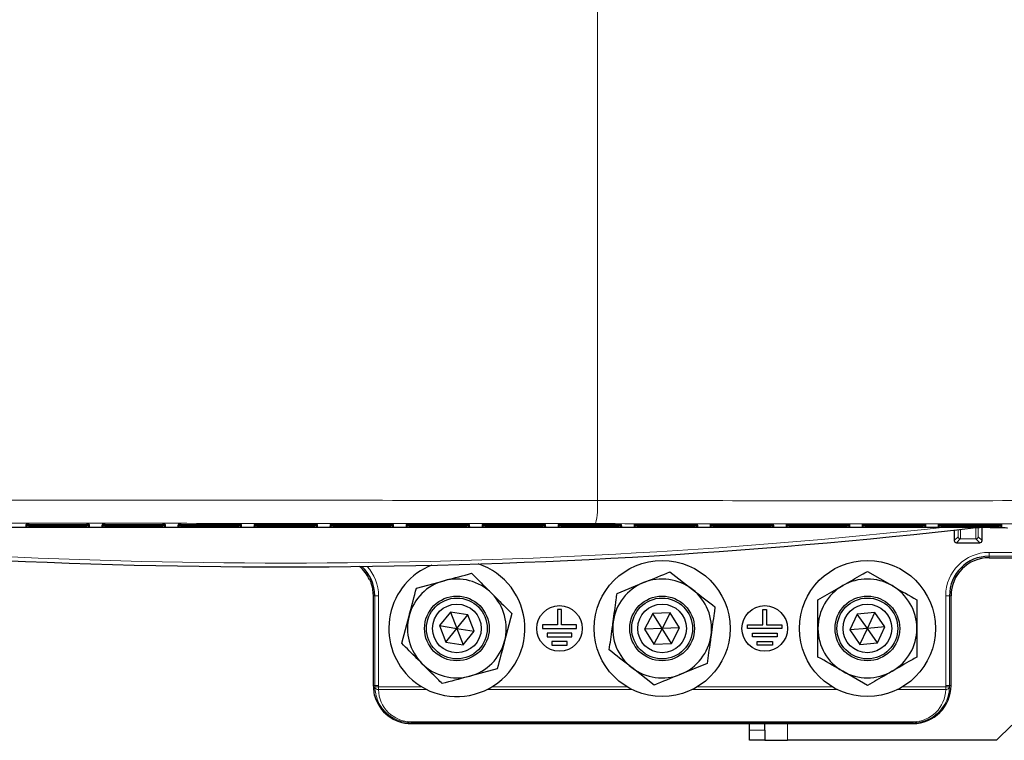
# Model space of a CAD drawing. Header units: millimetres. Extents: x 5 to 418, y 2 to 292.
# Tile 3 of 51: x 69 to 112, y 85 to 116. Entities that reach past the tile are written whole.
import ezdxf

# ---------------------------------------------------------------- set-up
doc = ezdxf.new("R2010")
doc.units = ezdxf.units.MM

msp = doc.modelspace()

# ---------------------------------------------------------------- linework, layer by layer
at = {"color": 7, "linetype": 'Continuous', "lineweight": 18}
for p, q in [((93.9955, 194.9284), (93.9955, 95.258)), ((68.9329, 94.1005), (68.9353, 94.1455)), ((68.9465, 94.1464), (68.9353, 94.1455)), ((68.936, 94.1599), (68.9384, 94.2047)), ((68.9496, 94.2057), (68.9384, 94.2047)), ((69.0659, 94.0982), (69.0659, 94.1478)), ((69.069, 94.2071), (69.069, 94.1576)), ((71.5886, 94.1576), (69.069, 94.1576)), ((71.5886, 94.2071), (71.5886, 94.1576)), ((71.5917, 94.0982), (71.5917, 94.1478)), ((71.7193, 94.2047), (71.708, 94.2057)), ((71.7224, 94.1455), (71.7112, 94.1464)), ((71.7193, 94.2047), (71.7216, 94.1599)), ((71.7224, 94.1455), (71.7247, 94.1005)), ((72.2662, 94.1005), (72.2686, 94.1455)), ((72.2798, 94.1464), (72.2686, 94.1455)), ((72.2694, 94.1599), (72.2717, 94.2047)), ((72.2829, 94.2057), (72.2717, 94.2047)), ((72.3993, 94.0982), (72.3993, 94.1478)), ((72.4024, 94.2071), (72.4024, 94.1576)), ((74.9219, 94.1576), (72.4024, 94.1576)), ((74.9219, 94.2071), (74.9219, 94.1576)), ((74.925, 94.0982), (74.925, 94.1478)), ((75.0526, 94.2047), (75.0414, 94.2057)), ((75.0557, 94.1455), (75.0445, 94.1464)), ((75.0526, 94.2047), (75.0549, 94.1599)), ((75.0557, 94.1455), (75.0581, 94.1005)), ((75.5996, 94.1005), (75.6019, 94.1455)), ((75.6131, 94.1464), (75.6019, 94.1455)), ((75.6027, 94.1599), (75.605, 94.2047)), ((75.6163, 94.2057), (75.605, 94.2047)), ((75.7326, 94.0982), (75.7326, 94.1478)), ((75.7357, 94.2071), (75.7357, 94.1576)), ((78.2553, 94.1576), (75.7357, 94.1576)), ((78.2553, 94.2071), (78.2553, 94.1576)), ((78.2584, 94.0982), (78.2584, 94.1478)), ((78.3859, 94.2047), (78.3747, 94.2057)), ((78.389, 94.1455), (78.3778, 94.1464)), ((78.3859, 94.2047), (78.3883, 94.1599)), ((78.389, 94.1455), (78.3914, 94.1005)), ((78.9329, 94.1005), (78.9353, 94.1455)), ((78.9465, 94.1464), (78.9353, 94.1455)), ((78.936, 94.1599), (78.9384, 94.2047)), ((78.9496, 94.2057), (78.9384, 94.2047)), ((79.0659, 94.0982), (79.0659, 94.1478)), ((79.069, 94.2071), (79.069, 94.1576)), ((81.5886, 94.1576), (79.069, 94.1576)), ((81.5886, 94.2071), (81.5886, 94.1576)), ((81.5917, 94.0982), (81.5917, 94.1478)), ((81.7193, 94.2047), (81.708, 94.2057)), ((81.7224, 94.1455), (81.7112, 94.1464)), ((81.7193, 94.2047), (81.7216, 94.1599)), ((81.7224, 94.1455), (81.7247, 94.1005)), ((82.2662, 94.1005), (82.2686, 94.1455)), ((82.2798, 94.1464), (82.2686, 94.1455)), ((82.2694, 94.1599), (82.2717, 94.2047)), ((82.2829, 94.2057), (82.2717, 94.2047)), ((82.3993, 94.0982), (82.3993, 94.1478)), ((82.4024, 94.2071), (82.4024, 94.1576)), ((84.9219, 94.1576), (82.4024, 94.1576)), ((84.9219, 94.2071), (84.9219, 94.1576)), ((84.925, 94.0982), (84.925, 94.1478)), ((85.0526, 94.2047), (85.0414, 94.2057)), ((85.0557, 94.1455), (85.0445, 94.1464)), ((85.0526, 94.2047), (85.0549, 94.1599)), ((85.0557, 94.1455), (85.0581, 94.1005)), ((85.5996, 94.1005), (85.6019, 94.1455)), ((85.6131, 94.1464), (85.6019, 94.1455)), ((85.6027, 94.1599), (85.605, 94.2047)), ((85.6163, 94.2057), (85.605, 94.2047)), ((85.7326, 94.0982), (85.7326, 94.1478)), ((85.7357, 94.2071), (85.7357, 94.1576)), ((88.2553, 94.1576), (85.7357, 94.1576)), ((88.2553, 94.2071), (88.2553, 94.1576)), ((88.2584, 94.0982), (88.2584, 94.1478)), ((88.3859, 94.2047), (88.3747, 94.2057)), ((88.389, 94.1455), (88.3778, 94.1464)), ((88.3859, 94.2047), (88.3883, 94.1599)), ((88.389, 94.1455), (88.3914, 94.1005)), ((88.9329, 94.1005), (88.9353, 94.1455)), ((88.9465, 94.1464), (88.9353, 94.1455)), ((88.936, 94.1599), (88.9384, 94.2047)), ((88.9496, 94.2057), (88.9384, 94.2047)), ((89.0659, 94.0982), (89.0659, 94.1478)), ((89.069, 94.2071), (89.069, 94.1576)), ((91.5886, 94.1576), (89.069, 94.1576)), ((91.5886, 94.2071), (91.5886, 94.1576)), ((91.5917, 94.0982), (91.5917, 94.1478)), ((91.7193, 94.2047), (91.708, 94.2057)), ((91.7224, 94.1455), (91.7112, 94.1464)), ((91.7193, 94.2047), (91.7216, 94.1599)), ((91.7224, 94.1455), (91.7247, 94.1005)), ((92.2662, 94.1005), (92.2686, 94.1455)), ((92.2798, 94.1464), (92.2686, 94.1455)), ((92.2694, 94.1599), (92.2717, 94.2047)), ((92.2829, 94.2057), (92.2717, 94.2047)), ((92.3993, 94.0982), (92.3993, 94.1478)), ((92.4024, 94.2071), (92.4024, 94.1576)), ((94.9219, 94.1576), (92.4024, 94.1576)), ((94.9219, 94.2071), (94.9219, 94.1576)), ((94.925, 94.0982), (94.925, 94.1478)), ((95.0526, 94.2047), (95.0414, 94.2057)), ((95.0557, 94.1455), (95.0445, 94.1464)), ((95.0526, 94.2047), (95.0549, 94.1599)), ((95.0557, 94.1455), (95.0581, 94.1005)), ((95.5996, 94.1005), (95.6019, 94.1455)), ((95.6131, 94.1464), (95.6019, 94.1455)), ((95.6027, 94.1599), (95.605, 94.2047)), ((95.6163, 94.2057), (95.605, 94.2047)), ((95.7326, 94.0982), (95.7326, 94.1478)), ((95.7357, 94.2071), (95.7357, 94.1576)), ((98.2553, 94.1576), (95.7357, 94.1576)), ((98.2553, 94.2071), (98.2553, 94.1576)), ((98.2584, 94.0982), (98.2584, 94.1478)), ((98.3859, 94.2047), (98.3747, 94.2057)), ((98.389, 94.1455), (98.3778, 94.1464)), ((98.3859, 94.2047), (98.3883, 94.1599)), ((98.389, 94.1455), (98.3914, 94.1005)), ((98.9329, 94.1005), (98.9353, 94.1455)), ((98.9465, 94.1464), (98.9353, 94.1455)), ((98.936, 94.1599), (98.9384, 94.2047)), ((98.9496, 94.2057), (98.9384, 94.2047)), ((99.0659, 94.0982), (99.0659, 94.1478)), ((99.069, 94.2071), (99.069, 94.1576)), ((101.5886, 94.1576), (99.069, 94.1576)), ((101.5886, 94.2071), (101.5886, 94.1576)), ((101.5917, 94.0982), (101.5917, 94.1478)), ((101.7193, 94.2047), (101.708, 94.2057)), ((101.7224, 94.1455), (101.7112, 94.1464)), ((101.7193, 94.2047), (101.7216, 94.1599)), ((101.7224, 94.1455), (101.7247, 94.1005)), ((102.2662, 94.1005), (102.2686, 94.1455)), ((102.2798, 94.1464), (102.2686, 94.1455)), ((102.2694, 94.1599), (102.2717, 94.2047)), ((102.2829, 94.2057), (102.2717, 94.2047)), ((102.3993, 94.0982), (102.3993, 94.1478)), ((102.4024, 94.2071), (102.4024, 94.1576)), ((104.9219, 94.1576), (102.4024, 94.1576)), ((104.9219, 94.2071), (104.9219, 94.1576)), ((104.925, 94.0982), (104.925, 94.1478)), ((105.0526, 94.2047), (105.0414, 94.2057)), ((105.0557, 94.1455), (105.0445, 94.1464)), ((105.0526, 94.2047), (105.0549, 94.1599)), ((105.0557, 94.1455), (105.0581, 94.1005)), ((105.5996, 94.1005), (105.6019, 94.1455)), ((105.6131, 94.1464), (105.6019, 94.1455)), ((105.6027, 94.1599), (105.605, 94.2047)), ((105.6163, 94.2057), (105.605, 94.2047)), ((105.7326, 94.0982), (105.7326, 94.1478)), ((105.7357, 94.2071), (105.7357, 94.1576)), ((108.2553, 94.1576), (105.7357, 94.1576)), ((108.2553, 94.2071), (108.2553, 94.1576)), ((108.2584, 94.0982), (108.2584, 94.1478)), ((108.3859, 94.2047), (108.3747, 94.2057)), ((108.389, 94.1455), (108.3778, 94.1464)), ((108.3859, 94.2047), (108.3883, 94.1599)), ((108.389, 94.1455), (108.3914, 94.1005)), ((108.9329, 94.1005), (108.9353, 94.1455)), ((108.9465, 94.1464), (108.9353, 94.1455)), ((108.936, 94.1599), (108.9384, 94.2047)), ((108.9496, 94.2057), (108.9384, 94.2047)), ((109.0659, 94.0982), (109.0659, 94.1478)), ((109.069, 94.2071), (109.069, 94.1576)), ((111.5886, 94.1576), (109.069, 94.1576)), ((111.5886, 94.2071), (111.5886, 94.1576)), ((111.5917, 94.0982), (111.5917, 94.1478)), ((111.7193, 94.2047), (111.708, 94.2057)), ((111.7224, 94.1455), (111.7112, 94.1464)), ((111.7193, 94.2047), (111.7216, 94.1599)), ((111.7224, 94.1455), (111.7247, 94.1005)), ((71.5917, 94.0982), (69.0659, 94.0982)), ((74.925, 94.0982), (72.3993, 94.0982)), ((78.2584, 94.0982), (75.7326, 94.0982)), ((81.5917, 94.0982), (79.0659, 94.0982)), ((84.925, 94.0982), (82.3993, 94.0982)), ((88.2584, 94.0982), (85.7326, 94.0982)), ((91.5917, 94.0982), (89.0659, 94.0982)), ((94.925, 94.0982), (92.3993, 94.0982)), ((98.2584, 94.0982), (95.7326, 94.0982)), ((101.5917, 94.0982), (99.0659, 94.0982)), ((104.925, 94.0982), (102.3993, 94.0982)), ((108.2584, 94.0982), (105.7326, 94.0982)), ((111.5917, 94.0982), (109.0659, 94.0982)), ((109.6358, 93.5059), (109.8038, 93.6738)), ((109.9038, 93.5738), (109.7358, 93.4059)), ((110.5872, 93.5738), (109.9038, 93.5738)), ((110.7551, 93.4059), (110.5872, 93.5738)), ((110.6872, 93.6738), (110.8551, 93.5059)), ((111.1621, 92.9856), (118.6187, 92.9856)), ((111.1621, 92.819), (111.1621, 92.9856)), ((118.6187, 92.819), (111.1621, 92.819)), ((111.1621, 92.819), (111.1621, 92.752)), ((84.2291, 91.0853), (84.1632, 91.0853)), ((84.2291, 91.0853), (84.3958, 91.0853)), ((84.2291, 87.152), (84.2291, 91.0853)), ((84.3958, 91.0853), (84.3958, 87.152)), ((109.2619, 87.152), (109.2619, 91.0853)), ((109.4285, 91.0853), (109.2619, 91.0853)), ((109.4285, 91.0853), (109.4285, 87.152)), ((109.4955, 91.0853), (109.4285, 91.0853)), ((84.1632, 87.152), (84.2291, 87.152)), ((84.2291, 87.152), (84.3958, 87.152)), ((84.2301, 87.0955), (84.3966, 87.1014)), ((84.3966, 87.1014), (86.2813, 87.1014)), ((84.3966, 86.9737), (84.3966, 87.1014)), ((86.5146, 86.9737), (84.3966, 86.9737)), ((95.5146, 86.9737), (89.143, 86.9737)), ((89.3763, 87.1014), (95.2813, 87.1014)), ((104.5146, 86.9737), (98.143, 86.9737)), ((98.3763, 87.1014), (104.2813, 87.1014)), ((109.261, 86.9737), (107.143, 86.9737)), ((107.3763, 87.1014), (109.261, 87.1014)), ((109.4275, 87.0955), (109.261, 87.1014)), ((109.261, 86.9737), (109.261, 87.1014)), ((109.4285, 87.152), (109.2619, 87.152)), ((109.4285, 87.152), (109.4955, 87.152)), ((85.8288, 85.5229), (85.8288, 85.5619)), ((85.8288, 85.5619), (107.8288, 85.5619)), ((85.8288, 85.5229), (85.8288, 85.4853)), ((107.8288, 85.5229), (85.8288, 85.5229)), ((102.3288, 84.752), (102.3288, 85.4853)), ((107.8288, 85.5229), (107.8288, 85.5619)), ((107.8288, 85.4853), (107.8288, 85.5229)), ((100.6621, 85.1986), (101.3288, 85.1986))]:
    msp.add_line(p, q, dxfattribs=at)
at = {"color": 7, "linetype": 'Continuous', "lineweight": 25}
for p, q in [((69.0685, 94.1478), (71.5891, 94.1478)), ((69.0716, 94.2071), (71.586, 94.2071)), ((71.7096, 94.2055), (71.7103, 94.2055)), ((71.7127, 94.1462), (71.7134, 94.1462)), ((72.4019, 94.1478), (74.9224, 94.1478)), ((72.405, 94.2071), (74.9193, 94.2071)), ((75.043, 94.2055), (75.0436, 94.2055)), ((75.0461, 94.1462), (75.0467, 94.1462)), ((75.7352, 94.1478), (78.2558, 94.1478)), ((75.7383, 94.2071), (78.2527, 94.2071)), ((78.3763, 94.2055), (78.377, 94.2055)), ((78.3794, 94.1462), (78.3801, 94.1462)), ((79.0685, 94.1478), (81.5891, 94.1478)), ((79.0716, 94.2071), (81.586, 94.2071)), ((81.7096, 94.2055), (81.7103, 94.2055)), ((81.7127, 94.1462), (81.7134, 94.1462)), ((82.4019, 94.1478), (84.9224, 94.1478)), ((82.405, 94.2071), (84.9193, 94.2071)), ((85.043, 94.2055), (85.0436, 94.2055)), ((85.0461, 94.1462), (85.0467, 94.1462)), ((85.7352, 94.1478), (88.2558, 94.1478)), ((85.7383, 94.2071), (88.2527, 94.2071)), ((88.3763, 94.2055), (88.377, 94.2055)), ((88.3794, 94.1462), (88.3801, 94.1462)), ((89.0685, 94.1478), (91.5891, 94.1478)), ((89.0716, 94.2071), (91.586, 94.2071)), ((91.7096, 94.2055), (91.7103, 94.2055)), ((91.7127, 94.1462), (91.7134, 94.1462)), ((92.4019, 94.1478), (94.9224, 94.1478)), ((92.405, 94.2071), (94.9193, 94.2071)), ((95.043, 94.2055), (95.0436, 94.2055)), ((95.0461, 94.1462), (95.0467, 94.1462)), ((95.7352, 94.1478), (98.2558, 94.1478)), ((95.7383, 94.2071), (98.2527, 94.2071)), ((98.3763, 94.2055), (98.377, 94.2055)), ((98.3794, 94.1462), (98.3801, 94.1462)), ((99.0685, 94.1478), (101.5891, 94.1478)), ((99.0716, 94.2071), (101.586, 94.2071)), ((101.7096, 94.2055), (101.7103, 94.2055)), ((101.7127, 94.1462), (101.7134, 94.1462)), ((102.4019, 94.1478), (104.9224, 94.1478)), ((102.405, 94.2071), (104.9193, 94.2071)), ((105.043, 94.2055), (105.0436, 94.2055)), ((105.0461, 94.1462), (105.0467, 94.1462)), ((105.7352, 94.1478), (108.2558, 94.1478)), ((105.7383, 94.2071), (108.2527, 94.2071)), ((108.3763, 94.2055), (108.377, 94.2055)), ((108.3794, 94.1462), (108.3801, 94.1462)), ((109.0685, 94.1478), (111.5891, 94.1478)), ((109.0716, 94.2071), (111.586, 94.2071)), ((111.7096, 94.2055), (111.7103, 94.2055)), ((111.7127, 94.1462), (111.7134, 94.1462)), ((51.4314, 94.0874), (109.2263, 94.0874)), ((109.6358, 93.9647), (109.6358, 93.5059)), ((110.5799, 94.0708), (110.7385, 94.0708)), ((110.8551, 93.5059), (110.8551, 94.0707)), ((109.7358, 93.4059), (110.7551, 93.4059)), ((111.1621, 92.752), (120.1624, 92.752)), ((97.1726, 92.1301), (98.1597, 91.3617)), ((105.8288, 92.1539), (106.9121, 91.5284)), ((86.0578, 91.4191), (87.2657, 91.7442)), ((94.8546, 91.1888), (96.0136, 91.6595)), ((84.1632, 91.0853), (84.1632, 87.152)), ((107.9955, 90.9029), (107.9955, 89.652)), ((109.4955, 87.152), (109.4955, 91.0853)), ((87.556, 90.3719), (87.069, 89.7757)), ((88.3158, 90.2482), (87.556, 90.3719)), ((87.556, 90.3719), (87.8288, 89.652)), ((87.8288, 89.652), (88.3158, 90.2482)), ((88.5886, 89.5283), (88.3158, 90.2482)), ((90.2447, 90.3022), (89.9223, 89.0936)), ((92.4121, 90.4853), (92.2455, 90.4853)), ((92.2455, 90.4853), (92.2455, 89.8187)), ((92.4121, 89.8187), (92.4121, 90.4853)), ((96.4188, 90.3036), (96.0596, 89.6227)), ((97.1881, 90.3328), (96.4188, 90.3036)), ((96.8288, 89.652), (96.4188, 90.3036)), ((97.1881, 90.3328), (96.8288, 89.652)), ((97.5981, 89.6813), (97.1881, 90.3328)), ((101.2455, 89.8187), (101.2455, 90.4853)), ((101.2455, 90.4853), (101.4121, 90.4853)), ((101.4121, 90.4853), (101.4121, 89.8187)), ((105.3874, 90.2827), (105.0619, 89.5851)), ((106.1543, 90.3496), (105.3874, 90.2827)), ((105.8288, 89.652), (105.3874, 90.2827)), ((105.8288, 89.652), (106.1543, 90.3496)), ((106.5957, 89.7189), (106.1543, 90.3496)), ((85.4129, 89.0018), (85.7354, 90.2105)), ((91.5788, 89.8187), (91.5788, 89.652)), ((92.2455, 89.8187), (91.5788, 89.8187)), ((93.0788, 89.8187), (92.4121, 89.8187)), ((93.0788, 89.652), (93.0788, 89.8187)), ((100.5788, 89.652), (100.5788, 89.8187)), ((100.5788, 89.8187), (101.2455, 89.8187)), ((101.4121, 89.8187), (102.0788, 89.8187)), ((102.0788, 89.8187), (102.0788, 89.652)), ((87.069, 89.7757), (87.3418, 89.0559)), ((87.069, 89.7757), (87.8288, 89.652)), ((87.3418, 89.0559), (87.8288, 89.652)), ((87.8288, 89.652), (88.5886, 89.5283)), ((87.8288, 89.652), (88.1016, 88.9322)), ((88.1016, 88.9322), (88.5886, 89.5283)), ((91.5788, 89.652), (93.0788, 89.652)), ((91.7871, 89.452), (91.7871, 89.2853)), ((92.8705, 89.452), (91.7871, 89.452)), ((92.8705, 89.2853), (92.8705, 89.452)), ((96.8288, 89.652), (96.0596, 89.6227)), ((96.0596, 89.6227), (96.4695, 88.9712)), ((96.8288, 89.652), (96.4695, 88.9712)), ((97.5981, 89.6813), (96.8288, 89.652)), ((97.2388, 89.0005), (96.8288, 89.652)), ((97.2388, 89.0005), (97.5981, 89.6813)), ((102.0788, 89.652), (100.5788, 89.652)), ((100.7871, 89.2853), (100.7871, 89.452)), ((100.7871, 89.452), (101.8705, 89.452)), ((101.8705, 89.452), (101.8705, 89.2853)), ((103.6621, 88.4011), (103.6621, 89.652)), ((105.8288, 89.652), (105.0619, 89.5851)), ((105.0619, 89.5851), (105.5033, 88.9544)), ((105.5033, 88.9544), (105.8288, 89.652)), ((106.5957, 89.7189), (105.8288, 89.652)), ((106.2702, 89.0213), (105.8288, 89.652)), ((106.2702, 89.0213), (106.5957, 89.7189)), ((87.3418, 89.0559), (88.1016, 88.9322)), ((91.7871, 89.2853), (92.8705, 89.2853)), ((92.6621, 89.0853), (91.9955, 89.0853)), ((91.9955, 89.0853), (91.9955, 88.9187)), ((92.6621, 88.9187), (92.6621, 89.0853)), ((96.4695, 88.9712), (97.2388, 89.0005)), ((101.8705, 89.2853), (100.7871, 89.2853)), ((100.9955, 88.9187), (100.9955, 89.0853)), ((100.9955, 89.0853), (101.6621, 89.0853)), ((101.6621, 89.0853), (101.6621, 88.9187)), ((105.5033, 88.9544), (106.2702, 89.0213)), ((91.9955, 88.9187), (92.6621, 88.9187)), ((101.6621, 88.9187), (100.9955, 88.9187)), ((98.803, 88.1152), (97.644, 87.6446)), ((89.5998, 87.8849), (88.3919, 87.5598)), ((96.485, 87.1739), (95.4979, 87.9423)), ((105.8288, 87.1502), (104.7455, 87.7756)), ((85.8288, 85.4853), (107.8288, 85.4853)), ((100.6621, 85.1986), (100.6621, 85.4853)), ((101.3288, 85.1986), (101.3288, 85.4853)), ((100.6621, 84.752), (100.6621, 85.1986)), ((101.3288, 85.1986), (101.3288, 84.752)), ((111.4955, 84.752), (112.1621, 85.4187)), ((101.3288, 84.752), (100.6621, 84.752)), ((101.3288, 84.752), (102.3288, 84.752)), ((111.4955, 84.752), (102.3288, 84.752))]:
    msp.add_line(p, q, dxfattribs=at)
for centre, radius in [((96.8288, 89.652), 2.9833), ((105.8288, 89.652), 2.9833), ((87.8288, 89.652), 1.418), ((87.8288, 89.652), 1.3333), ((87.8288, 89.652), 1.0667), ((96.8288, 89.652), 1.418), ((96.8288, 89.652), 1.3333), ((96.8288, 89.652), 1.0667), ((105.8288, 89.652), 1.418), ((105.8288, 89.652), 1.3333), ((105.8288, 89.652), 1.0667), ((92.3288, 89.652), 1), ((101.3288, 89.652), 1)]:
    msp.add_circle(centre, radius, dxfattribs=at)
at = {"color": 7, "linetype": 'Continuous', "lineweight": 18}
for centre, radius, start, end in [((90.3419, 95.0405), 3.6601, 347.45221, 3.40641), ((68.9329, 94.1672), 0.0667, 269.99639, 342.76882), ((68.936, 94.2266), 0.0667, 269.99639, 342.66885), ((71.7216, 94.2266), 0.0667, 197.33019, 270.00457), ((71.7247, 94.1672), 0.0667, 197.23022, 270.00457), ((72.2662, 94.1672), 0.0667, 269.99639, 342.76883), ((72.2694, 94.2266), 0.0667, 269.99639, 342.66885), ((75.0549, 94.2266), 0.0667, 197.33019, 270.00457), ((75.0581, 94.1672), 0.0667, 197.23021, 270.00457), ((75.5996, 94.1672), 0.0667, 269.99639, 342.76883), ((75.6027, 94.2266), 0.0667, 269.99639, 342.66885), ((78.3883, 94.2266), 0.0667, 197.33019, 270.00457), ((78.3914, 94.1672), 0.0667, 197.23021, 270.00457), ((78.9329, 94.1672), 0.0667, 269.99639, 342.76883), ((78.936, 94.2266), 0.0667, 269.99639, 342.66885), ((81.7216, 94.2266), 0.0667, 197.33019, 270.00457), ((81.7247, 94.1672), 0.0667, 197.23021, 270.00457), ((82.2662, 94.1672), 0.0667, 269.99639, 342.76883), ((82.2694, 94.2266), 0.0667, 269.99639, 342.66885), ((85.0549, 94.2266), 0.0667, 197.33019, 270.00457), ((85.0581, 94.1672), 0.0667, 197.23022, 270.00457), ((85.5996, 94.1672), 0.0667, 269.99639, 342.76882), ((85.6027, 94.2266), 0.0667, 269.99639, 342.66885), ((88.3883, 94.2266), 0.0667, 197.33019, 270.00457), ((88.3914, 94.1672), 0.0667, 197.23021, 270.00457), ((88.9329, 94.1672), 0.0667, 269.99639, 342.76883), ((88.936, 94.2266), 0.0667, 269.99639, 342.66885), ((91.7216, 94.2266), 0.0667, 197.33019, 270.00457), ((91.7247, 94.1672), 0.0667, 197.23022, 270.00457), ((92.2662, 94.1672), 0.0667, 269.99639, 342.76883), ((92.2694, 94.2266), 0.0667, 269.99639, 342.66885), ((95.0549, 94.2266), 0.0667, 197.33019, 270.00457), ((95.0581, 94.1672), 0.0667, 197.23021, 270.00457), ((95.5996, 94.1672), 0.0667, 269.99639, 342.76883), ((95.6027, 94.2266), 0.0667, 269.99639, 342.66885), ((98.3883, 94.2266), 0.0667, 197.33019, 270.00457), ((98.3914, 94.1672), 0.0667, 197.23021, 270.00457), ((98.9329, 94.1672), 0.0667, 269.99639, 342.76883), ((98.936, 94.2266), 0.0667, 269.99639, 342.66885), ((101.7216, 94.2266), 0.0667, 197.33019, 270.00457), ((101.7247, 94.1672), 0.0667, 197.23022, 270.00457), ((102.2662, 94.1672), 0.0667, 269.99639, 342.76883), ((102.2694, 94.2266), 0.0667, 269.99639, 342.66885), ((105.0549, 94.2266), 0.0667, 197.33019, 270.00457), ((105.0581, 94.1672), 0.0667, 197.23021, 270.00457), ((105.5996, 94.1672), 0.0667, 269.99639, 342.76883), ((105.6027, 94.2266), 0.0667, 269.99639, 342.66885), ((108.3883, 94.2266), 0.0667, 197.33019, 270.00457), ((108.3914, 94.1672), 0.0667, 197.23022, 270.00457), ((108.9329, 94.1672), 0.0667, 269.99639, 342.76882), ((108.936, 94.2266), 0.0667, 269.99639, 342.66885), ((111.7216, 94.2266), 0.0667, 197.3302, 270.00457), ((111.7247, 94.1672), 0.0667, 197.23022, 270.00457), ((80.3288, 359.016), 266.5, 263.774994, 276.225006), ((109.7358, 93.5059), 0.1, 180.00511, 269.99489), ((109.9038, 93.6738), 0.1, 180.00511, 269.99489), ((110.5872, 93.6738), 0.1, 270.00511, 359.99489), ((111.1621, 91.0853), 1.9003, 90, 180), ((82.4955, 91.0853), 1.9003, 0, 42.66519), ((85.8288, 87.152), 1.5997, 180, 182.02345), ((84.3793, 87.1247), 0.152, 191.07949, 276.56386), ((85.8288, 87.152), 1.4331, 180, 182.02345), ((107.8288, 87.152), 1.4331, 357.97655, 0), ((109.2784, 87.1247), 0.152, 263.43614, 348.92051), ((107.8288, 87.152), 1.5997, 357.97655, 0)]:
    msp.add_arc(centre, radius, start, end, dxfattribs=at)
at = {"color": 7, "linetype": 'Continuous', "lineweight": 25}
for centre, radius, start, end in [((80.3288, 359.016), 266.6667, 263.460485, 276.539515), ((109.7358, 93.5059), 0.1, 180, 270), ((110.7551, 93.5059), 0.1, 270.00511, 359.99489), ((111.1621, 91.0853), 1.7336, 90, 180), ((87.8288, 89.652), 2.9833, 111.57923, 225.06339), ((87.8288, 89.652), 2.9833, 225.06339, 71.61056), ((111.1621, 91.0853), 1.6667, 90, 180), ((82.4955, 91.0853), 1.6667, 25.21993, 50.36718), ((82.4955, 91.0853), 1.7336, 0, 47.82658), ((87.8288, 89.652), 2.1667, 105.06339, 165.06339), ((87.8288, 89.652), 2.1667, 45.06339, 105.06339), ((96.8288, 89.652), 2.1667, 112.10118, 172.10118), ((96.8288, 89.652), 2.1667, 52.10118, 112.10118), ((105.8288, 89.652), 2.1667, 120, 180), ((105.8288, 89.652), 2.1667, 60, 120), ((105.8288, 89.652), 2.1667, 0, 60), ((87.8288, 89.652), 2.1667, 345.06339, 45.06339), ((96.8288, 89.652), 2.1667, 352.10118, 52.10118), ((87.8288, 89.652), 2.1667, 165.06339, 225.06339), ((96.8288, 89.652), 2.1667, 172.10118, 232.10118), ((105.8288, 89.652), 2.1667, 180, 240), ((105.8288, 89.652), 2.1667, 300, 0), ((87.8288, 89.652), 2.1667, 285.06339, 345.06339), ((96.8288, 89.652), 2.1667, 292.10118, 352.10118), ((87.8288, 89.652), 2.1667, 225.06339, 285.06339), ((96.8288, 89.652), 2.1667, 232.10118, 292.10118), ((105.8288, 89.652), 2.1667, 240, 300), ((107.8288, 87.152), 1.6667, 270, 0), ((85.8288, 87.152), 1.6667, 195.32929, 270)]:
    msp.add_arc(centre, radius, start, end, dxfattribs=at)
at = {"color": 7, "linetype": 'Continuous', "lineweight": 18}
for centre, major_axis, ratio, start_param, end_param in [((69.0688, 94.1455), (0.1335, 0), 0.0177877, 2.8554193, 3.140661), ((69.0695, 94.1599), (0.1335, 0), 0.0178207, 3.1406575, 4.7087148), ((69.0719, 94.2047), (0.1335, 0), 0.0177877, 2.8554193, 3.140661), ((71.5857, 94.2047), (0.1335, 0), 0.0177877, 0.0009316, 0.2833315), ((71.5889, 94.1455), (0.1335, 0), 0.0177877, 0.0009316, 0.2833315), ((72.4021, 94.1455), (0.1335, 0), 0.0177877, 2.8554193, 3.140661), ((72.4029, 94.1599), (0.1335, 0), 0.0178207, 3.1406575, 4.7087148), ((72.4052, 94.2047), (0.1335, 0), 0.0177877, 2.8554193, 3.140661), ((74.9191, 94.2047), (0.1335, 0), 0.0177877, 0.0009316, 0.2833315), ((74.9222, 94.1455), (0.1335, 0), 0.0177877, 0.0009316, 0.2833315), ((75.7354, 94.1455), (0.1335, 0), 0.0177877, 2.8554193, 3.140661), ((75.7362, 94.1599), (0.1335, 0), 0.0178207, 3.1406575, 4.7087148), ((75.7386, 94.2047), (0.1335, 0), 0.0177877, 2.8554193, 3.140661), ((78.2524, 94.2047), (0.1335, 0), 0.0177877, 0.0009316, 0.2833315), ((78.2555, 94.1455), (0.1335, 0), 0.0177877, 0.0009316, 0.2833315), ((79.0688, 94.1455), (0.1335, 0), 0.0177877, 2.8554193, 3.140661), ((79.0695, 94.1599), (0.1335, 0), 0.0178207, 3.1406575, 4.7087148), ((79.0719, 94.2047), (0.1335, 0), 0.0177877, 2.8554193, 3.140661), ((81.5857, 94.2047), (0.1335, 0), 0.0177877, 0.0009316, 0.2833315), ((81.5889, 94.1455), (0.1335, 0), 0.0177877, 0.0009316, 0.2833315), ((82.4021, 94.1455), (0.1335, 0), 0.0177877, 2.8554193, 3.140661), ((82.4029, 94.1599), (0.1335, 0), 0.0178207, 3.1406575, 4.7087148), ((82.4052, 94.2047), (0.1335, 0), 0.0177877, 2.8554193, 3.140661), ((84.9191, 94.2047), (0.1335, 0), 0.0177877, 0.0009316, 0.2833315), ((84.9222, 94.1455), (0.1335, 0), 0.0177877, 0.0009316, 0.2833315), ((85.7354, 94.1455), (0.1335, 0), 0.0177877, 2.8554193, 3.140661), ((85.7362, 94.1599), (0.1335, 0), 0.0178207, 3.1406575, 4.7087148), ((85.7386, 94.2047), (0.1335, 0), 0.0177877, 2.8554193, 3.140661), ((88.2524, 94.2047), (0.1335, 0), 0.0177877, 0.0009316, 0.2833315), ((88.2555, 94.1455), (0.1335, 0), 0.0177877, 0.0009316, 0.2833315), ((89.0688, 94.1455), (0.1335, 0), 0.0177877, 2.8554193, 3.140661), ((89.0695, 94.1599), (0.1335, 0), 0.0178207, 3.1406575, 4.7087148), ((89.0719, 94.2047), (0.1335, 0), 0.0177877, 2.8554193, 3.140661), ((91.5857, 94.2047), (0.1335, 0), 0.0177877, 0.0009316, 0.2833315), ((91.5889, 94.1455), (0.1335, 0), 0.0177877, 0.0009316, 0.2833315), ((92.4021, 94.1455), (0.1335, 0), 0.0177877, 2.8554193, 3.140661), ((92.4029, 94.1599), (0.1335, 0), 0.0178207, 3.1406575, 4.7087148), ((92.4052, 94.2047), (0.1335, 0), 0.0177877, 2.8554193, 3.140661), ((94.9191, 94.2047), (0.1335, 0), 0.0177877, 0.0009316, 0.2833315), ((94.9222, 94.1455), (0.1335, 0), 0.0177877, 0.0009316, 0.2833315), ((95.7354, 94.1455), (0.1335, 0), 0.0177877, 2.8554193, 3.140661), ((95.7362, 94.1599), (0.1335, 0), 0.0178207, 3.1406575, 4.7087148), ((95.7386, 94.2047), (0.1335, 0), 0.0177877, 2.8554193, 3.140661), ((98.2524, 94.2047), (0.1335, 0), 0.0177877, 0.0009316, 0.2833315), ((98.2555, 94.1455), (0.1335, 0), 0.0177877, 0.0009316, 0.2833315), ((99.0688, 94.1455), (0.1335, 0), 0.0177877, 2.8554193, 3.140661), ((99.0695, 94.1599), (0.1335, 0), 0.0178207, 3.1406575, 4.7087148), ((99.0719, 94.2047), (0.1335, 0), 0.0177877, 2.8554193, 3.140661), ((101.5857, 94.2047), (0.1335, 0), 0.0177877, 0.0009316, 0.2833315), ((101.5889, 94.1455), (0.1335, 0), 0.0177877, 0.0009316, 0.2833315), ((102.4021, 94.1455), (0.1335, 0), 0.0177877, 2.8554193, 3.140661), ((102.4029, 94.1599), (0.1335, 0), 0.0178207, 3.1406575, 4.7087148), ((102.4052, 94.2047), (0.1335, 0), 0.0177877, 2.8554193, 3.140661), ((104.9191, 94.2047), (0.1335, 0), 0.0177877, 0.0009316, 0.2833315), ((104.9222, 94.1455), (0.1335, 0), 0.0177877, 0.0009316, 0.2833315), ((105.7354, 94.1455), (0.1335, 0), 0.0177877, 2.8554193, 3.140661), ((105.7362, 94.1599), (0.1335, 0), 0.0178207, 3.1406575, 4.7087148), ((105.7386, 94.2047), (0.1335, 0), 0.0177877, 2.8554193, 3.140661), ((108.2524, 94.2047), (0.1335, 0), 0.0177877, 0.0009316, 0.2833315), ((108.2555, 94.1455), (0.1335, 0), 0.0177877, 0.0009316, 0.2833315), ((109.0688, 94.1455), (0.1335, 0), 0.0177877, 2.8554193, 3.140661), ((109.0695, 94.1599), (0.1335, 0), 0.0178207, 3.1406575, 4.7087148), ((109.0719, 94.2047), (0.1335, 0), 0.0177877, 2.8554193, 3.140661), ((111.5857, 94.2047), (0.1335, 0), 0.0177877, 0.0009316, 0.2833315), ((111.5889, 94.1455), (0.1335, 0), 0.0177877, 0.0009316, 0.2833315), ((69.0664, 94.1005), (0.1335, 0), 0.0178207, 3.1406575, 4.7087148), ((72.3998, 94.1005), (0.1335, 0), 0.0178207, 3.1406575, 4.7087148), ((75.7331, 94.1005), (0.1335, 0), 0.0178207, 3.1406575, 4.7087148), ((79.0664, 94.1005), (0.1335, 0), 0.0178207, 3.1406575, 4.7087148), ((82.3998, 94.1005), (0.1335, 0), 0.0178207, 3.1406575, 4.7087148), ((85.7331, 94.1005), (0.1335, 0), 0.0178207, 3.1406575, 4.7087148), ((89.0664, 94.1005), (0.1335, 0), 0.0178207, 3.1406575, 4.7087148), ((92.3998, 94.1005), (0.1335, 0), 0.0178207, 3.1406575, 4.7087148), ((95.7331, 94.1005), (0.1335, 0), 0.0178207, 3.1406575, 4.7087148), ((99.0664, 94.1005), (0.1335, 0), 0.0178207, 3.1406575, 4.7087148), ((102.3998, 94.1005), (0.1335, 0), 0.0178207, 3.1406575, 4.7087148), ((105.7331, 94.1005), (0.1335, 0), 0.0178207, 3.1406575, 4.7087148), ((109.0664, 94.1005), (0.1335, 0), 0.0178207, 3.1406575, 4.7087148), ((109.8037, 94.9071), (0, 1.2333), 0.0087269, 3.1503193, 3.8667873), ((109.9037, 94.9071), (0, 1.3333), 0.0080724, 3.1503193, 3.9593958), ((110.5873, 94.9071), (0, 1.3333), 0.0080724, 2.2488959, 3.132866), ((110.6873, 94.9071), (0, 1.2333), 0.0087269, 2.3034833, 3.132866), ((85.8288, 86.9945), (0, 1.4326), 0.9997836, 1.5853139, 3.1415927), ((107.8288, 86.9945), (0, 1.4326), 0.9997836, 3.1415927, 4.6978714)]:
    msp.add_ellipse(centre, major_axis=major_axis, ratio=ratio, start_param=start_param, end_param=end_param, dxfattribs=at)
at = {"color": 7, "linetype": 'Continuous', "lineweight": 25}
for centre, major_axis, ratio, start_param, end_param in [((69.0688, 94.1455), (0.1335, 0), 0.0177877, 1.5726037, 2.8554193), ((69.0719, 94.2047), (0.1335, 0), 0.0177877, 1.5726037, 2.8554193), ((71.5857, 94.2047), (0.1335, 0), 0.0177877, 0.2833315, 1.5689889), ((71.5881, 94.1599), (0.1335, 0), 0.0178207, 4.7160631, 6.2841204), ((71.5889, 94.1455), (0.1335, 0), 0.0177877, 0.2833315, 1.5689889), ((72.4021, 94.1455), (0.1335, 0), 0.0177877, 1.5726037, 2.8554193), ((72.4052, 94.2047), (0.1335, 0), 0.0177877, 1.5726037, 2.8554193), ((74.9191, 94.2047), (0.1335, 0), 0.0177877, 0.2833315, 1.5689889), ((74.9214, 94.1599), (0.1335, 0), 0.0178207, 4.7160631, 6.2841204), ((74.9222, 94.1455), (0.1335, 0), 0.0177877, 0.2833315, 1.5689889), ((75.7354, 94.1455), (0.1335, 0), 0.0177877, 1.5726037, 2.8554193), ((75.7386, 94.2047), (0.1335, 0), 0.0177877, 1.5726037, 2.8554193), ((78.2524, 94.2047), (0.1335, 0), 0.0177877, 0.2833315, 1.5689889), ((78.2548, 94.1599), (0.1335, 0), 0.0178207, 4.7160631, 6.2841204), ((78.2555, 94.1455), (0.1335, 0), 0.0177877, 0.2833315, 1.5689889), ((79.0688, 94.1455), (0.1335, 0), 0.0177877, 1.5726037, 2.8554193), ((79.0719, 94.2047), (0.1335, 0), 0.0177877, 1.5726037, 2.8554193), ((81.5857, 94.2047), (0.1335, 0), 0.0177877, 0.2833315, 1.5689889), ((81.5881, 94.1599), (0.1335, 0), 0.0178207, 4.7160631, 6.2841204), ((81.5889, 94.1455), (0.1335, 0), 0.0177877, 0.2833315, 1.5689889), ((82.4021, 94.1455), (0.1335, 0), 0.0177877, 1.5726037, 2.8554193), ((82.4052, 94.2047), (0.1335, 0), 0.0177877, 1.5726037, 2.8554193), ((84.9191, 94.2047), (0.1335, 0), 0.0177877, 0.2833315, 1.5689889), ((84.9214, 94.1599), (0.1335, 0), 0.0178207, 4.7160631, 6.2841204), ((84.9222, 94.1455), (0.1335, 0), 0.0177877, 0.2833315, 1.5689889), ((85.7354, 94.1455), (0.1335, 0), 0.0177877, 1.5726037, 2.8554193), ((85.7386, 94.2047), (0.1335, 0), 0.0177877, 1.5726037, 2.8554193), ((88.2524, 94.2047), (0.1335, 0), 0.0177877, 0.2833315, 1.5689889), ((88.2548, 94.1599), (0.1335, 0), 0.0178207, 4.7160631, 6.2841204), ((88.2555, 94.1455), (0.1335, 0), 0.0177877, 0.2833315, 1.5689889), ((89.0688, 94.1455), (0.1335, 0), 0.0177877, 1.5726037, 2.8554193), ((89.0719, 94.2047), (0.1335, 0), 0.0177877, 1.5726037, 2.8554193), ((91.5857, 94.2047), (0.1335, 0), 0.0177877, 0.2833315, 1.5689889), ((91.5881, 94.1599), (0.1335, 0), 0.0178207, 4.7160631, 6.2841204), ((91.5889, 94.1455), (0.1335, 0), 0.0177877, 0.2833315, 1.5689889), ((92.4021, 94.1455), (0.1335, 0), 0.0177877, 1.5726037, 2.8554193), ((92.4052, 94.2047), (0.1335, 0), 0.0177877, 1.5726037, 2.8554193), ((94.9191, 94.2047), (0.1335, 0), 0.0177877, 0.2833315, 1.5689889), ((94.9214, 94.1599), (0.1335, 0), 0.0178207, 4.7160631, 6.2841204), ((94.9222, 94.1455), (0.1335, 0), 0.0177877, 0.2833315, 1.5689889), ((95.7354, 94.1455), (0.1335, 0), 0.0177877, 1.5726037, 2.8554193), ((95.7386, 94.2047), (0.1335, 0), 0.0177877, 1.5726037, 2.8554193), ((98.2524, 94.2047), (0.1335, 0), 0.0177877, 0.2833315, 1.5689889), ((98.2548, 94.1599), (0.1335, 0), 0.0178207, 4.7160631, 6.2841204), ((98.2555, 94.1455), (0.1335, 0), 0.0177877, 0.2833315, 1.5689889), ((99.0688, 94.1455), (0.1335, 0), 0.0177877, 1.5726037, 2.8554193), ((99.0719, 94.2047), (0.1335, 0), 0.0177877, 1.5726037, 2.8554193), ((101.5857, 94.2047), (0.1335, 0), 0.0177877, 0.2833315, 1.5689889), ((101.5881, 94.1599), (0.1335, 0), 0.0178207, 4.7160631, 6.2841204), ((101.5889, 94.1455), (0.1335, 0), 0.0177877, 0.2833315, 1.5689889), ((102.4021, 94.1455), (0.1335, 0), 0.0177877, 1.5726037, 2.8554193), ((102.4052, 94.2047), (0.1335, 0), 0.0177877, 1.5726037, 2.8554193), ((104.9191, 94.2047), (0.1335, 0), 0.0177877, 0.2833315, 1.5689889), ((104.9214, 94.1599), (0.1335, 0), 0.0178207, 4.7160631, 6.2841204), ((104.9222, 94.1455), (0.1335, 0), 0.0177877, 0.2833315, 1.5689889), ((105.7354, 94.1455), (0.1335, 0), 0.0177877, 1.5726037, 2.8554193), ((105.7386, 94.2047), (0.1335, 0), 0.0177877, 1.5726037, 2.8554193), ((108.2524, 94.2047), (0.1335, 0), 0.0177877, 0.2833315, 1.5689889), ((108.2548, 94.1599), (0.1335, 0), 0.0178207, 4.7160631, 6.2841204), ((108.2555, 94.1455), (0.1335, 0), 0.0177877, 0.2833315, 1.5689889), ((109.0688, 94.1455), (0.1335, 0), 0.0177877, 1.5726037, 2.8554193), ((109.0719, 94.2047), (0.1335, 0), 0.0177877, 1.5726037, 2.8554193), ((111.5857, 94.2047), (0.1335, 0), 0.0177877, 0.2833315, 1.5689889), ((111.5881, 94.1599), (0.1335, 0), 0.0178207, 4.7160631, 6.2841204), ((111.5889, 94.1455), (0.1335, 0), 0.0177877, 0.2833315, 1.5689889), ((71.5912, 94.1005), (0.1335, 0), 0.0178207, 4.7160631, 6.2841204), ((74.9245, 94.1005), (0.1335, 0), 0.0178207, 4.7160631, 6.2841204), ((78.2579, 94.1005), (0.1335, 0), 0.0178207, 4.7160631, 6.2841204), ((81.5912, 94.1005), (0.1335, 0), 0.0178207, 4.7160631, 6.2841204), ((84.9245, 94.1005), (0.1335, 0), 0.0178207, 4.7160631, 6.2841204), ((88.2579, 94.1005), (0.1335, 0), 0.0178207, 4.7160631, 6.2841204), ((91.5912, 94.1005), (0.1335, 0), 0.0178207, 4.7160631, 6.2841204), ((94.9245, 94.1005), (0.1335, 0), 0.0178207, 4.7160631, 6.2841204), ((98.2579, 94.1005), (0.1335, 0), 0.0178207, 4.7160631, 6.2841204), ((101.5912, 94.1005), (0.1335, 0), 0.0178207, 4.7160631, 6.2841204), ((104.9245, 94.1005), (0.1335, 0), 0.0178207, 4.7160631, 6.2841204), ((108.2579, 94.1005), (0.1335, 0), 0.0178207, 4.7160631, 6.2841204), ((110.7385, 94.0488), (1.2333, 0), 0.0178042, 0.0174533, 1.5707963), ((111.5912, 94.1005), (0.1335, 0), 0.0178207, 4.7160631, 6.2841204)]:
    msp.add_ellipse(centre, major_axis=major_axis, ratio=ratio, start_param=start_param, end_param=end_param, dxfattribs=at)
at = {"color": 7, "linetype": 'Continuous', "lineweight": 18}
for points, knots in [([(41.0692, 95.2493), (44.9955, 95.2547), (51.202, 95.2632), (59.7082, 95.2694), (66.5681, 95.2721), (73.43, 95.2723), (80.2907, 95.2701), (87.1474, 95.2655), (91.7139, 95.2607), (93.9955, 95.258), (93.9955, 95.258)], [0, 0, 0, 0, 0.2229873, 0.3524885, 0.4819898, 0.611491, 0.7409922, 0.870496, 0.9999996, 1, 1, 1, 1]), ([(93.9955, 95.258), (93.9955, 95.258), (96.2463, 95.255), (100.755, 95.2507), (107.5253, 95.2496), (113.7377, 95.2531), (117.6836, 95.2586), (119.3791, 95.2609)], [0, 0, 0, 0, 0.0000008, 0.2664214, 0.5328509, 0.7992808, 1, 1, 1, 1]), ([(93.9145, 94.2453), (91.6399, 94.2479), (87.0907, 94.2531), (80.2573, 94.2578), (73.4205, 94.2601), (66.5822, 94.2598), (59.7461, 94.257), (51.2694, 94.2507), (45.0845, 94.242), (41.1718, 94.2365)], [0, 0, 0, 0, 0.1295027, 0.2590054, 0.3885077, 0.51801, 0.6475123, 0.7770145, 1, 1, 1, 1]), ([(119.4742, 94.2481), (117.767, 94.2459), (113.7936, 94.2407), (107.5384, 94.2375), (100.72, 94.2382), (96.183, 94.243), (93.9145, 94.2453)], [0, 0, 0, 0, 0.200722, 0.4671477, 0.7335736, 1, 1, 1, 1]), ([(85.8288, 85.5229), (85.716, 85.5301), (85.4602, 85.5464), (85.0587, 85.6973), (84.6414, 86.0035), (84.3071, 86.4905), (84.2567, 86.8865), (84.2301, 87.0955)], [0, 0, 0, 0, 0.1098198, 0.2491015, 0.4351749, 0.7017729, 1, 1, 1, 1]), ([(109.4275, 87.0955), (109.4229, 87.0196), (109.4035, 86.7017), (109.2187, 86.2489), (108.8138, 85.8326), (108.4171, 85.6159), (108.0765, 85.5312), (107.8869, 85.5249), (107.8288, 85.5229)], [0, 0, 0, 0, 0.1086543, 0.4546845, 0.6544148, 0.8149314, 0.9433535, 1, 1, 1, 1])]:
    msp.add_open_spline(points, degree=3, knots=knots, dxfattribs=at)
at = {"color": 7, "linetype": 'Continuous', "lineweight": 25}
for points, knots in [([(68.9453, 94.1464), (68.9449, 94.1463), (68.9437, 94.1462), (68.9435, 94.1462), (68.9445, 94.1462), (68.945, 94.1463)], [0, 0, 0, 0, 0.1989622, 0.5773523, 1, 1, 1, 1]), ([(68.9484, 94.2056), (68.948, 94.2056), (68.9468, 94.2054), (68.9466, 94.2054), (68.9476, 94.2055), (68.9481, 94.2055)], [0, 0, 0, 0, 0.19896224, 0.57735225, 1, 1, 1, 1]), ([(72.2787, 94.1464), (72.2783, 94.1463), (72.277, 94.1462), (72.2768, 94.1462), (72.2778, 94.1462), (72.2783, 94.1463)], [0, 0, 0, 0, 0.1989622, 0.5773523, 1, 1, 1, 1]), ([(72.2818, 94.2056), (72.2814, 94.2056), (72.2801, 94.2054), (72.2799, 94.2054), (72.2809, 94.2055), (72.2815, 94.2055)], [0, 0, 0, 0, 0.1989622, 0.5773523, 1, 1, 1, 1]), ([(75.612, 94.1464), (75.6116, 94.1463), (75.6104, 94.1462), (75.6102, 94.1462), (75.6112, 94.1462), (75.6117, 94.1463)], [0, 0, 0, 0, 0.1989622, 0.5773523, 1, 1, 1, 1]), ([(75.6151, 94.2056), (75.6147, 94.2056), (75.6135, 94.2054), (75.6133, 94.2054), (75.6143, 94.2055), (75.6148, 94.2055)], [0, 0, 0, 0, 0.19896224, 0.57735225, 1, 1, 1, 1]), ([(78.9453, 94.1464), (78.9449, 94.1463), (78.9437, 94.1462), (78.9435, 94.1462), (78.9445, 94.1462), (78.945, 94.1463)], [0, 0, 0, 0, 0.1989622, 0.5773523, 1, 1, 1, 1]), ([(78.9484, 94.2056), (78.948, 94.2056), (78.9468, 94.2054), (78.9466, 94.2054), (78.9476, 94.2055), (78.9481, 94.2055)], [0, 0, 0, 0, 0.1989622, 0.5773523, 1, 1, 1, 1]), ([(82.2787, 94.1464), (82.2783, 94.1463), (82.277, 94.1462), (82.2768, 94.1462), (82.2778, 94.1462), (82.2783, 94.1463)], [0, 0, 0, 0, 0.1989622, 0.5773523, 1, 1, 1, 1]), ([(82.2818, 94.2056), (82.2814, 94.2056), (82.2801, 94.2054), (82.2799, 94.2054), (82.2809, 94.2055), (82.2815, 94.2055)], [0, 0, 0, 0, 0.1989622, 0.5773523, 1, 1, 1, 1]), ([(85.612, 94.1464), (85.6116, 94.1463), (85.6104, 94.1462), (85.6102, 94.1462), (85.6112, 94.1462), (85.6117, 94.1463)], [0, 0, 0, 0, 0.1989622, 0.5773523, 1, 1, 1, 1]), ([(85.6151, 94.2056), (85.6147, 94.2056), (85.6135, 94.2054), (85.6133, 94.2054), (85.6143, 94.2055), (85.6148, 94.2055)], [0, 0, 0, 0, 0.1989622, 0.5773523, 1, 1, 1, 1]), ([(88.9453, 94.1464), (88.9449, 94.1463), (88.9437, 94.1462), (88.9435, 94.1462), (88.9445, 94.1462), (88.945, 94.1463)], [0, 0, 0, 0, 0.1989622, 0.5773523, 1, 1, 1, 1]), ([(88.9484, 94.2056), (88.948, 94.2056), (88.9468, 94.2054), (88.9466, 94.2054), (88.9476, 94.2055), (88.9481, 94.2055)], [0, 0, 0, 0, 0.19896224, 0.57735225, 1, 1, 1, 1]), ([(92.2787, 94.1464), (92.2783, 94.1463), (92.277, 94.1462), (92.2768, 94.1462), (92.2778, 94.1462), (92.2783, 94.1463)], [0, 0, 0, 0, 0.19896224, 0.57735225, 1, 1, 1, 1]), ([(92.2818, 94.2056), (92.2814, 94.2056), (92.2801, 94.2054), (92.2799, 94.2054), (92.2809, 94.2055), (92.2815, 94.2055)], [0, 0, 0, 0, 0.19896224, 0.57735225, 1, 1, 1, 1]), ([(95.612, 94.1464), (95.6116, 94.1463), (95.6104, 94.1462), (95.6102, 94.1462), (95.6112, 94.1462), (95.6117, 94.1463)], [0, 0, 0, 0, 0.19896224, 0.57735225, 1, 1, 1, 1]), ([(95.6151, 94.2056), (95.6147, 94.2056), (95.6135, 94.2054), (95.6133, 94.2054), (95.6143, 94.2055), (95.6148, 94.2055)], [0, 0, 0, 0, 0.1989622, 0.5773523, 1, 1, 1, 1]), ([(98.9453, 94.1464), (98.9449, 94.1463), (98.9437, 94.1462), (98.9435, 94.1462), (98.9445, 94.1462), (98.945, 94.1463)], [0, 0, 0, 0, 0.19896224, 0.57735225, 1, 1, 1, 1]), ([(98.9484, 94.2056), (98.948, 94.2056), (98.9468, 94.2054), (98.9466, 94.2054), (98.9476, 94.2055), (98.9481, 94.2055)], [0, 0, 0, 0, 0.1989622, 0.5773523, 1, 1, 1, 1]), ([(102.2787, 94.1464), (102.2783, 94.1463), (102.277, 94.1462), (102.2768, 94.1462), (102.2778, 94.1462), (102.2783, 94.1463)], [0, 0, 0, 0, 0.19896224, 0.57735225, 1, 1, 1, 1]), ([(102.2818, 94.2056), (102.2814, 94.2056), (102.2801, 94.2054), (102.2799, 94.2054), (102.2809, 94.2055), (102.2815, 94.2055)], [0, 0, 0, 0, 0.1989622, 0.5773523, 1, 1, 1, 1]), ([(105.612, 94.1464), (105.6116, 94.1463), (105.6104, 94.1462), (105.6102, 94.1462), (105.6112, 94.1462), (105.6117, 94.1463)], [0, 0, 0, 0, 0.19896224, 0.57735225, 1, 1, 1, 1]), ([(105.6151, 94.2056), (105.6147, 94.2056), (105.6135, 94.2054), (105.6133, 94.2054), (105.6143, 94.2055), (105.6148, 94.2055)], [0, 0, 0, 0, 0.1989622, 0.5773523, 1, 1, 1, 1]), ([(108.9453, 94.1464), (108.9449, 94.1463), (108.9437, 94.1462), (108.9435, 94.1462), (108.9445, 94.1462), (108.945, 94.1463)], [0, 0, 0, 0, 0.19896224, 0.57735225, 1, 1, 1, 1]), ([(108.9484, 94.2056), (108.948, 94.2056), (108.9468, 94.2054), (108.9466, 94.2054), (108.9476, 94.2055), (108.9481, 94.2055)], [0, 0, 0, 0, 0.19896224, 0.57735225, 1, 1, 1, 1]), ([(109.2263, 94.0874), (109.3374, 94.0874), (109.5757, 94.0873), (109.8988, 94.0871), (110.167, 94.0868), (110.3459, 94.0864), (110.4655, 94.0861), (110.5456, 94.0858), (110.5993, 94.0856), (110.6355, 94.0853), (110.6621, 94.0851), (110.6805, 94.085), (110.6923, 94.0848), (110.6977, 94.0846), (110.6995, 94.0845), (110.6992, 94.0844), (110.6991, 94.0844)], [0, 0, 0, 0, 0.2215727, 0.4752547, 0.6444738, 0.7578032, 0.8340255, 0.8855493, 0.9206012, 0.9446535, 0.9613577, 0.9781561, 0.986303, 0.992676, 0.997178, 1, 1, 1, 1]), ([(87.2657, 91.7442), (87.2944, 91.7519), (87.7023, 91.8617), (88.102, 91.9693), (88.4737, 92.0693)], [0, 0, 0, 0, 0.0702148, 1, 1, 1, 1]), ([(88.4737, 92.0693), (88.6948, 91.8487), (88.9868, 91.5573), (89.2865, 91.2583), (89.3592, 91.1858)], [0, 0, 0, 0, 0.75737, 1, 1, 1, 1]), ([(96.0136, 91.6595), (96.0411, 91.6706), (96.4325, 91.8296), (96.816, 91.9853), (97.1726, 92.1301)], [0, 0, 0, 0, 0.0702148, 1, 1, 1, 1]), ([(104.7455, 91.5284), (105.0299, 91.6926), (105.3967, 91.9044), (105.7495, 92.1081), (105.8288, 92.1539)], [0, 0, 0, 0, 0.7752989, 1, 1, 1, 1]), ([(84.0033, 91.7955), (84.03, 91.7345), (84.1276, 91.5119), (84.1482, 91.2647), (84.1632, 91.0853)], [0, 0, 0, 0, 0.2742441, 1, 1, 1, 1]), ([(103.6621, 90.9029), (103.9327, 91.0591), (104.2899, 91.2654), (104.6565, 91.477), (104.7455, 91.5284)], [0, 0, 0, 0, 0.75737, 1, 1, 1, 1]), ([(106.9121, 91.5284), (106.9378, 91.5136), (107.3037, 91.3024), (107.6622, 91.0954), (107.9955, 90.9029)], [0, 0, 0, 0, 0.0702148, 1, 1, 1, 1]), ([(85.7354, 90.2105), (85.743, 90.2391), (85.8519, 90.6473), (85.9586, 91.0472), (86.0578, 91.4191)], [0, 0, 0, 0, 0.0702148, 1, 1, 1, 1]), ([(89.3592, 91.1858), (89.5916, 90.9538), (89.8915, 90.6547), (90.1799, 90.3669), (90.2447, 90.3022)], [0, 0, 0, 0, 0.7752989, 1, 1, 1, 1]), ([(94.6827, 89.9498), (94.7278, 90.275), (94.786, 90.6946), (94.842, 91.0981), (94.8546, 91.1888)], [0, 0, 0, 0, 0.7752989, 1, 1, 1, 1]), ([(98.1597, 91.3617), (98.1831, 91.3435), (98.5165, 91.084), (98.8431, 90.8297), (99.1468, 90.5933)], [0, 0, 0, 0, 0.07021477, 1, 1, 1, 1]), ([(103.6621, 89.652), (103.6621, 89.6817), (103.6621, 90.1041), (103.6621, 90.518), (103.6621, 90.9029)], [0, 0, 0, 0, 0.0702148, 1, 1, 1, 1]), ([(99.1468, 90.5933), (99.1343, 90.5026), (99.0783, 90.0991), (99.0201, 89.6795), (98.9749, 89.3543)], [0, 0, 0, 0, 0.2247011, 1, 1, 1, 1]), ([(94.5108, 88.7107), (94.5537, 89.0202), (94.6104, 89.4287), (94.6686, 89.848), (94.6827, 89.9498)], [0, 0, 0, 0, 0.75736998, 1, 1, 1, 1]), ([(107.9955, 89.652), (107.9955, 89.6224), (107.9955, 89.1999), (107.9955, 88.786), (107.9955, 88.4011)], [0, 0, 0, 0, 0.0702148, 1, 1, 1, 1]), ([(86.2984, 88.1183), (86.2257, 88.1908), (85.9261, 88.4898), (85.6341, 88.7812), (85.4129, 89.0018)], [0, 0, 0, 0, 0.24263, 1, 1, 1, 1]), ([(89.9223, 89.0936), (89.9146, 89.0649), (89.8057, 88.6567), (89.6991, 88.2568), (89.5998, 87.8849)], [0, 0, 0, 0, 0.07021477, 1, 1, 1, 1]), ([(98.9749, 89.3543), (98.9608, 89.2525), (98.9026, 88.8332), (98.846, 88.4246), (98.803, 88.1152)], [0, 0, 0, 0, 0.24263002, 1, 1, 1, 1]), ([(95.4979, 87.9423), (95.4745, 87.9605), (95.1412, 88.22), (94.8145, 88.4743), (94.5108, 88.7107)], [0, 0, 0, 0, 0.0702148, 1, 1, 1, 1]), ([(87.184, 87.2347), (87.1192, 87.2994), (86.8307, 87.5871), (86.5309, 87.8863), (86.2984, 88.1183)], [0, 0, 0, 0, 0.22470115, 1, 1, 1, 1]), ([(104.7455, 87.7756), (104.7198, 87.7905), (104.354, 88.0017), (103.9955, 88.2086), (103.6621, 88.4011)], [0, 0, 0, 0, 0.0702148, 1, 1, 1, 1]), ([(107.9955, 88.4011), (107.9162, 88.3553), (107.5633, 88.1516), (107.1965, 87.9398), (106.9121, 87.7756)], [0, 0, 0, 0, 0.22470115, 1, 1, 1, 1]), ([(97.644, 87.6446), (97.6165, 87.6334), (97.2251, 87.4745), (96.8416, 87.3187), (96.485, 87.1739)], [0, 0, 0, 0, 0.0702148, 1, 1, 1, 1]), ([(106.9121, 87.7756), (106.8232, 87.7243), (106.4566, 87.5126), (106.0994, 87.3064), (105.8288, 87.1502)], [0, 0, 0, 0, 0.24263, 1, 1, 1, 1]), ([(88.3919, 87.5598), (88.3633, 87.5521), (87.9554, 87.4423), (87.5556, 87.3347), (87.184, 87.2347)], [0, 0, 0, 0, 0.0702148, 1, 1, 1, 1]), ([(84.1632, 87.152), (84.1691, 87.0391), (84.1769, 86.8881), (84.2125, 86.747), (84.2214, 86.7114)], [0, 0, 0, 0, 0.7480922, 1, 1, 1, 1]), ([(84.2214, 86.7114), (84.2211, 86.7125), (84.2203, 86.7155), (84.2194, 86.719), (84.2188, 86.7214), (84.2186, 86.7221), (84.2185, 86.7223), (84.2185, 86.7224)], [0, 0, 0, 0, 0.2826012, 0.7574973, 0.8849533, 0.9507851, 1, 1, 1, 1])]:
    msp.add_open_spline(points, degree=3, knots=knots, dxfattribs=at)

doc.saveas('drawing.dxf')
